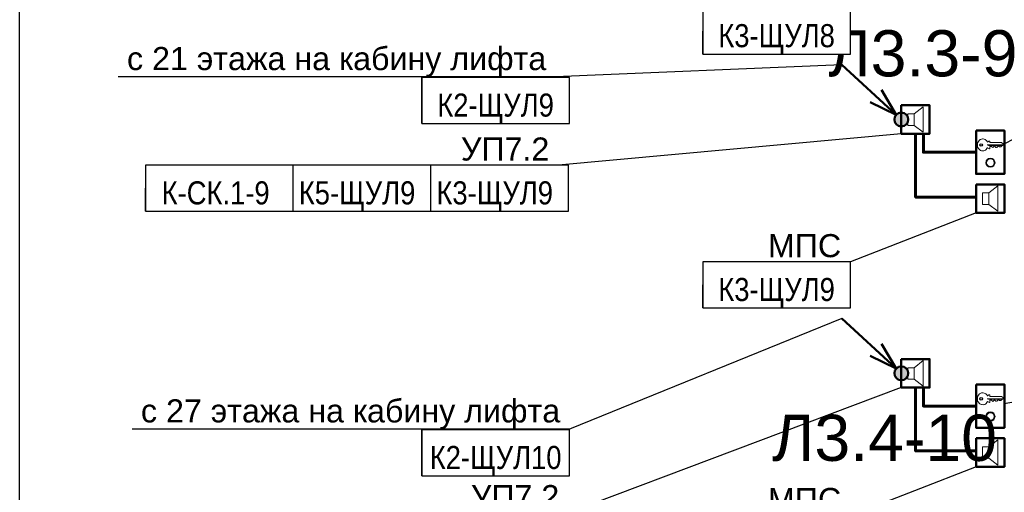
# Model space of a CAD drawing. Header units: millimetres. Extents: x -277772 to 277599, y -59564 to 282085.
# Tile 83 of 190: x -68009 to -57335, y 81270 to 86390. Entities that reach past the tile are written whole.
import ezdxf
from ezdxf import colors
from ezdxf.entities.mleader import LeaderData, LeaderLine
from ezdxf.enums import TextEntityAlignment as Align
from ezdxf.math import Vec2, Vec3

# ---------------------------------------------------------------- set-up
doc = ezdxf.new("R2018")
doc.units = ezdxf.units.MM
doc.set_wipeout_variables(frame=1)
doc.layers.add('UNPLOTTED', color=2, linetype='Continuous', plot=False)
for name, color, linetype, lineweight in [('КИП_выноска', 6, 'Continuous', 25), ('КИП_прибор', 140, 'Continuous', 50), ('КИП_трасса', 3, 'Continuous', 60)]:
    doc.layers.add(name, color=color, linetype=linetype, lineweight=lineweight)
doc.styles.add('CP.Text', font='arial.ttf')
doc.styles.add('GOST 2.304', font='arial.ttf', dxfattribs={"width": 0.85})
doc.linetypes.add('в трубе открыто', pattern='A,10,[133,ltypeshp.shx,S=0.75,R=0,X=-5,Y=2.5],-2.5,[130,ltypeshp.shx,S=2.5,R=-45,X=0,Y=0],-2.5', length=15)

# ---------------------------------------------------------------- blocks, each defined once
blk = doc.blocks.new('*U4')
at = {"color": 0}
blk.add_lwpolyline([(0, 410), (0, 0), (-569, 0), (-569, 410)], close=True, dxfattribs=at)
blk = doc.blocks.new('A$C5ef3676d')
blk.add_lwpolyline([(0, 470), (307, 470), (307, 0), (0, 0)], close=True)
at = {"lineweight": 18}
for points in [[(125, 345), (140, 356), (146, 356), (150, 353), (150, 339), (275, 339), (296, 324), (296, 320), (269, 294), (254, 294), (243, 305), (226, 288), (224, 288)], [(284, 309), (135, 309), (119, 315), (292, 315)], [(220, 288), (216, 288), (199, 303), (182, 286), (169, 298), (150, 298), (150, 275), (146, 273), (125, 284)]]:
    blk.add_lwpolyline(points, dxfattribs=at)
at = {"lineweight": 25}
blk.add_lwpolyline([(220, 288), (222, 292), (224, 288)], dxfattribs=at)
blk.add_circle((56, 314), 13.8, dxfattribs=at)
at = {"lineweight": 18}
for radius in [49.7, 41.3]:
    blk.add_circle((156, 122), radius, dxfattribs=at)
for points, knots in [([(15, 314), (15, 323), (16, 332), (23, 349), (28, 356), (37, 366), (41, 369), (50, 374), (54, 376), (59, 377)], [0, 0, 0, 0, 0.547336, 0.547336, 1.063434, 1.063434, 1.361474, 1.361474, 1.660846, 1.660846, 1.660846, 1.660846]), ([(59, 377), (66, 379), (72, 379), (86, 378), (93, 376), (104, 369), (109, 365), (118, 356), (122, 350), (125, 344)], [0, 0, 0, 0, 0.41198, 0.41198, 0.823657, 0.823657, 1.201793, 1.201793, 1.602028, 1.602028, 1.602028, 1.602028]), ([(59, 252), (53, 253), (46, 256), (35, 265), (30, 271), (22, 282), (19, 288), (16, 301), (15, 307), (15, 314)], [0, 0, 0, 0, 0.417934, 0.417934, 0.875269, 0.875269, 1.256039, 1.256039, 1.653364, 1.653364, 1.653364, 1.653364]), ([(125, 285), (121, 277), (116, 270), (104, 259), (98, 255), (86, 251), (81, 250), (70, 250), (65, 250), (59, 252)], [0, 0, 0, 0, 0.510094, 0.510094, 0.964236, 0.964236, 1.282131, 1.282131, 1.607848, 1.607848, 1.607848, 1.607848])]:
    blk.add_open_spline(points, degree=3, knots=knots, dxfattribs=at)
blk = doc.blocks.new('A$C449d8904')
blk.add_lwpolyline([(0, 309), (0, 0), (307, 0), (307, 309)], close=True)
at = {"lineweight": 18}
for points in [[(70, 216), (70, 91), (140, 91), (140, 216)], [(237, 17), (237, 292), (140, 216), (140, 91)]]:
    blk.add_lwpolyline(points, close=True, dxfattribs=at)
blk = doc.blocks.new('_None')
blk = doc.blocks.new('*U50')
at = {"lineweight": 50}
h = blk.add_hatch(color=256, dxfattribs=at)
h.dxf.hatch_style = 1
edge = h.paths.add_edge_path()
edge.add_arc((0, 0), 0.75, 137.3914, 497.3914)
for q in [(-6.44, 5.92), (-2.15, 3.2), (-3.37, 1.88)]:
    blk.add_line((-0.55, 0.51), q, dxfattribs=at)
blk.add_circle((0, 0), 0.75, dxfattribs=at)
blk = doc.blocks.new('*U59')
at = {"color": 0, "linetype": 'Continuous', "lineweight": 30, "ltscale": 75, "width": 0.85, "flags": 104}
blk.add_attdef('ПРИМЕЧАНИЕ_1', text='', height=2.5, dxfattribs=at).set_placement((8, 1.11), align=Align.BOTTOM_CENTER)
at = {"color": 0, "lineweight": 30, "width": 0.85, "flags": 104}
blk.add_attdef('ПРИМЕЧАНИЕ_2', text='', height=2.5, dxfattribs=at).set_placement((8, -10.03), align=Align.BOTTOM_CENTER)
at = {"color": 0, "lineweight": 30, "style": 'GOST 2.304', "width": 0.85}
for tag, p in [('ИМЯ_КАБЕЛЯ_2', (8, -10)), ('ИМЯ_КАБЕЛЯ_3', (8, -15)), ('ИМЯ_КАБЕЛЯ_4', (8, -20)), ('ИМЯ_КАБЕЛЯ_5', (8, -25)), ('ИМЯ_КАБЕЛЯ_6', (8, -30)), ('ИМЯ_КАБЕЛЯ_7', (8, -35)), ('ИМЯ_КАБЕЛЯ_8', (8, -40)), ('ИМЯ_КАБЕЛЯ_9', (8, -45))]:
    blk.add_attdef(tag, text='', height=2.5, dxfattribs=at).set_placement(p, align=Align.BOTTOM_CENTER)
at = {"linetype": 'Continuous'}
blk.add_wipeout([(0, 0), (16, 0), (16, -5), (0, -5)], dxfattribs=at)
at = {"color": 0}
blk.add_line((0, -5), (0, 0), dxfattribs=at)
at = {"color": 0, "linetype": 'Continuous'}
blk.add_lwpolyline([(0, -5), (16, -5), (16, 0), (0, 0)], close=True, dxfattribs=at)
at = {"color": 0, "lineweight": 30, "style": 'GOST 2.304', "width": 0.85}
blk.add_attdef('ИМЯ_КАБЕЛЯ_1', text='', height=2.5, dxfattribs=at).set_placement((8, -5), align=Align.BOTTOM_CENTER)
blk = doc.blocks.new('*U58')
at = {"color": 0, "linetype": 'Continuous', "lineweight": 30, "ltscale": 75, "width": 0.85, "flags": 104}
blk.add_attdef('ПРИМЕЧАНИЕ_1', text='', height=2.5, dxfattribs=at).set_placement((8, 3.61), align=Align.BOTTOM_CENTER)
at = {"color": 0, "lineweight": 30, "width": 0.85, "flags": 104}
blk.add_attdef('ПРИМЕЧАНИЕ_2', text='', height=2.5, dxfattribs=at).set_placement((8, -7.53), align=Align.BOTTOM_CENTER)
at = {"color": 0, "lineweight": 30, "style": 'GOST 2.304', "width": 0.85}
for tag, p in [('ИМЯ_КАБЕЛЯ_2', (8, -7.5)), ('ИМЯ_КАБЕЛЯ_3', (8, -12.5)), ('ИМЯ_КАБЕЛЯ_4', (8, -17.5)), ('ИМЯ_КАБЕЛЯ_5', (8, -22.5)), ('ИМЯ_КАБЕЛЯ_6', (8, -27.5)), ('ИМЯ_КАБЕЛЯ_7', (8, -32.5)), ('ИМЯ_КАБЕЛЯ_8', (8, -37.5)), ('ИМЯ_КАБЕЛЯ_9', (8, -42.5))]:
    blk.add_attdef(tag, text='', height=2.5, dxfattribs=at).set_placement(p, align=Align.BOTTOM_CENTER)
at = {"linetype": 'Continuous'}
blk.add_wipeout([(0, 2.5), (16, 2.5), (16, -2.5), (0, -2.5)], dxfattribs=at)
at = {"color": 0}
blk.add_line((0, -2.5), (0, 0), dxfattribs=at)
at = {"color": 0, "linetype": 'Continuous'}
blk.add_lwpolyline([(0, -2.5), (16, -2.5), (16, 2.5), (0, 2.5)], close=True, dxfattribs=at)
at = {"color": 0, "lineweight": 30, "style": 'GOST 2.304', "width": 0.85}
blk.add_attdef('ИМЯ_КАБЕЛЯ_1', text='', height=2.5, dxfattribs=at).set_placement((8, -2.5), align=Align.BOTTOM_CENTER)

msp = doc.modelspace()

# ---------------------------------------------------------------- linework, layer by layer
at = {"layer": 'КИП_трасса', "linetype": 'в трубе открыто', "ltscale": 100}
for points in [[(-58297, 85154), (-58297, 84469), (-57641, 84469)], [(-57641, 84954), (-58211, 84954), (-58211, 85154)], [(-58297, 82404), (-58297, 81719), (-57641, 81719)], [(-57641, 82204), (-58211, 82204), (-58211, 82404)]]:
    msp.add_lwpolyline(points, dxfattribs=at)

# ---------------------------------------------------------------- block references
at = {"layer": 'UNPLOTTED', "xscale": 100, "yscale": 100, "zscale": 100}
msp.add_blockref('*U4', (-11109, 55468), dxfattribs=at)
at = {"layer": 'КИП_выноска', "xscale": 100, "yscale": 100, "zscale": 100}
for p in [(-58451, 85309), (-58451, 82559)]:
    msp.add_blockref('*U50', p, dxfattribs=at)
at = {"layer": 'КИП_прибор'}
for name, p in [('A$C449d8904', (-58451, 85154)), ('A$C5ef3676d', (-57641, 84719)), ('A$C449d8904', (-57641, 84297)), ('A$C449d8904', (-58451, 82404)), ('A$C5ef3676d', (-57641, 81969)), ('A$C449d8904', (-57641, 81547))]:
    msp.add_blockref(name, p, dxfattribs=at)

# ---------------------------------------------------------------- texts
at = {"layer": 'UNPLOTTED', "style": 'CP.Text'}
for s, p in [('Л3.3-9', (-59242, 85776)), ('Л3.4-10', (-59852, 81610))]:
    msp.add_text(s, height=500, dxfattribs=at).set_placement(p)

# ---------------------------------------------------------------- next in the draw order: leaders
at = {"layer": 'КИП_выноска'}
ml = msp.add_multileader_mtext('Standard', dxfattribs=at)
ml.set_content('с 21 этажа на кабину лифта', color=256, style='CP.Text')
ml.set_leader_properties(color=256, linetype='ByLayer', lineweight=-1)
ml.set_arrow_properties(name='NONE')
ml.build(insert=Vec2(0, 0))
ml.multileader.update_dxf_attribs({"has_dogleg": 0, "text_left_attachment_type": 6, "text_right_attachment_type": 6, "dogleg_length": 0.5, "arrow_head_size": 300})
ctx = ml.context
ctx.base_point, ctx.char_height, ctx.arrow_head_size, ctx.landing_gap_size, ctx.plane_origin = Vec3(-66917, 85771), 250, 300, 100, Vec3(-64391, 82662)
ctx.left_attachment, ctx.right_attachment, ctx.text_align_type = 6, 6, 2
notes = []
notes.append((ctx, [(1, (1, 1, 0), (-62199, 85771), (-1, 0), 0.5, [(0, [(-59095, 85901)], 0, [])])]))
ctx.mtext.insert, ctx.mtext.width, ctx.mtext.alignment, ctx.mtext.flow_direction = Vec3(-62300, 86094), 4659.57, 3, 5
ctx.mtext.has_bg_fill, ctx.mtext.bg_color, ctx.mtext.bg_scale_factor, ctx.mtext.bg_transparency, ctx.mtext.use_window_bg_color = 1, -1027028792, 1.5, 0, 1
ml = msp.add_multileader_mtext('Standard', dxfattribs=at)
ml.set_content('ППП', color=256, style='CP.Text')
ml.set_leader_properties(color=256, linetype='ByLayer', lineweight=-1)
ml.set_arrow_properties(name='NONE')
ml.build(insert=Vec2(0, 0))
ml.multileader.update_dxf_attribs({"has_dogleg": 0, "text_left_attachment_type": 6, "text_right_attachment_type": 6, "dogleg_length": 0.5, "arrow_head_size": 300})
ctx = ml.context
ctx.base_point, ctx.char_height, ctx.arrow_head_size, ctx.landing_gap_size, ctx.plane_origin = Vec3(-56430, 85511), 250, 300, 100, Vec3(-61827, 80244)
ctx.left_attachment, ctx.right_attachment = 6, 6
notes.append((ctx, [(0, (1, 1, 0), (-56431, 85511), (1, 0), 0.5, [(0, [(-57345, 85042)], 0, [])])]))
ctx.mtext.insert, ctx.mtext.width, ctx.mtext.flow_direction = Vec3(-56330, 85811), 1055.69, 5
ctx.mtext.has_bg_fill, ctx.mtext.bg_color, ctx.mtext.bg_scale_factor, ctx.mtext.bg_transparency, ctx.mtext.use_window_bg_color = 1, -1027028792, 1.5, 0, 1
ml = msp.add_multileader_mtext('Standard', dxfattribs=at)
ml.set_content('УП7.2', color=256, style='CP.Text')
ml.set_leader_properties(color=256, linetype='ByLayer', lineweight=-1)
ml.set_arrow_properties(name='NONE')
ml.build(insert=Vec2(0, 0))
ml.multileader.update_dxf_attribs({"has_dogleg": 0, "text_left_attachment_type": 6, "text_right_attachment_type": 6, "dogleg_length": 0.5, "arrow_head_size": 300})
ctx = ml.context
ctx.base_point, ctx.char_height, ctx.arrow_head_size, ctx.landing_gap_size, ctx.plane_origin = Vec3(-63305, 84814), 250, 300, 100, Vec3(-61135, 82154)
ctx.left_attachment, ctx.right_attachment, ctx.text_align_type = 6, 6, 2
notes.append((ctx, [(1, (1, 1, 0), (-62166, 84814), (-1, 0), 0.5, [(0, [(-58451, 85154)], 0, [])])]))
ctx.mtext.insert, ctx.mtext.width, ctx.mtext.alignment, ctx.mtext.flow_direction = Vec3(-62267, 85114), 1055.69, 3, 5
ctx.mtext.has_bg_fill, ctx.mtext.bg_color, ctx.mtext.bg_scale_factor, ctx.mtext.bg_transparency, ctx.mtext.use_window_bg_color = 1, -1027028792, 1.5, 0, 1
ml = msp.add_multileader_mtext('Standard', dxfattribs=at)
ml.set_content('МПС', color=256, style='CP.Text')
ml.set_leader_properties(color=256, linetype='ByLayer', lineweight=-1)
ml.set_arrow_properties(name='NONE')
ml.build(insert=Vec2(0, 0))
ml.multileader.update_dxf_attribs({"has_dogleg": 0, "text_left_attachment_type": 6, "text_right_attachment_type": 6, "dogleg_length": 0.5, "arrow_head_size": 300})
ctx = ml.context
ctx.base_point, ctx.char_height, ctx.arrow_head_size, ctx.landing_gap_size, ctx.plane_origin = Vec3(-59957, 83767), 250, 300, 100, Vec3(-58079, 81107)
ctx.left_attachment, ctx.right_attachment, ctx.text_align_type = 6, 6, 2
notes.append((ctx, [(1, (1, 1, 0), (-59002, 83767), (-1, 0), 0.5, [(0, [(-57641, 84297)], 0, [])])]))
ctx.mtext.insert, ctx.mtext.width, ctx.mtext.alignment, ctx.mtext.flow_direction = Vec3(-59103, 84067), 1055.69, 3, 5
ctx.mtext.has_bg_fill, ctx.mtext.bg_color, ctx.mtext.bg_scale_factor, ctx.mtext.bg_transparency, ctx.mtext.use_window_bg_color = 1, -1027028792, 1.5, 0, 1
ml = msp.add_multileader_mtext('Standard', dxfattribs=at)
ml.set_content('ППП', color=256, style='CP.Text')
ml.set_leader_properties(color=256, linetype='ByLayer', lineweight=-1)
ml.set_arrow_properties(name='NONE')
ml.build(insert=Vec2(0, 0))
ml.multileader.update_dxf_attribs({"has_dogleg": 0, "text_left_attachment_type": 6, "text_right_attachment_type": 6, "dogleg_length": 0.5, "arrow_head_size": 300})
ctx = ml.context
ctx.base_point, ctx.char_height, ctx.arrow_head_size, ctx.landing_gap_size, ctx.plane_origin = Vec3(-56114, 82451), 250, 300, 100, Vec3(-61511, 77184)
ctx.left_attachment, ctx.right_attachment = 6, 6
notes.append((ctx, [(0, (1, 1, 0), (-56115, 82451), (1, 0), 0.5, [(0, [(-57335, 82232)], 0, [])])]))
ctx.mtext.insert, ctx.mtext.width, ctx.mtext.flow_direction = Vec3(-56014, 82751), 1055.69, 5
ctx.mtext.has_bg_fill, ctx.mtext.bg_color, ctx.mtext.bg_scale_factor, ctx.mtext.bg_transparency, ctx.mtext.use_window_bg_color = 1, -1027028792, 1.5, 0, 1
ml = msp.add_multileader_mtext('Standard', dxfattribs=at)
ml.set_content('УП7.2', color=256, style='CP.Text')
ml.set_leader_properties(color=256, linetype='ByLayer', lineweight=-1)
ml.set_arrow_properties(name='NONE')
ml.build(insert=Vec2(0, 0))
ml.multileader.update_dxf_attribs({"has_dogleg": 0, "text_left_attachment_type": 6, "text_right_attachment_type": 6, "dogleg_length": 0.5, "arrow_head_size": 300})
ctx = ml.context
ctx.base_point, ctx.char_height, ctx.arrow_head_size, ctx.landing_gap_size, ctx.plane_origin = Vec3(-63197, 81048), 250, 300, 100, Vec3(-61135, 78388)
ctx.left_attachment, ctx.right_attachment, ctx.text_align_type = 6, 6, 2
notes.append((ctx, [(1, (1, 1, 0), (-62058, 81048), (-1, 0), 0.5, [(0, [(-58451, 82404)], 0, [])])]))
ctx.mtext.insert, ctx.mtext.width, ctx.mtext.alignment, ctx.mtext.flow_direction = Vec3(-62159, 81348), 1055.69, 3, 5
ctx.mtext.has_bg_fill, ctx.mtext.bg_color, ctx.mtext.bg_scale_factor, ctx.mtext.bg_transparency, ctx.mtext.use_window_bg_color = 1, -1027028792, 1.5, 0, 1
for ctx, leaders in notes:
    for number, flags, end, landing, length, lines in leaders:
        leader = LeaderData()
        leader.index, (leader.has_last_leader_line, leader.has_dogleg_vector, leader.attachment_direction) = number, flags
        leader.last_leader_point, leader.dogleg_vector, leader.dogleg_length = Vec3(end), Vec3(landing), length
        for number, points, colour, breaks in lines:
            line = LeaderLine()
            line.index, line.vertices, line.color, line.breaks = number, Vec3.list(points), colors.encode_raw_color(colour), breaks
            leader.lines.append(line)
        ctx.leaders.append(leader)

# ---------------------------------------------------------------- next in the draw order: block references
ref = msp.add_blockref('*U58', (-60603, 86267), dxfattribs=dict(at, xscale=100, yscale=100, zscale=100))
lines = msp.add_mtext('\\W0.8500;', dxfattribs={"layer": '0', "color": 0, "linetype": 'Continuous', "lineweight": 30, "ltscale": 75, "insert": (-59803, 86628), "char_height": 2.5, "attachment_point": 1})
ref.add_attrib('ПРИМЕЧАНИЕ_1', '', (-59803, 86628), dxfattribs={"flags": 104}).embed_mtext(lines)
ref.add_attrib('ИМЯ_КАБЕЛЯ_1', 'К3-ЩУЛ8', dxfattribs={"layer": '0', "color": 0, "lineweight": 30, "height": 250, "style": 'GOST 2.304', "width": 0.85}).set_placement((-59803, 86017), align=Align.BOTTOM_CENTER)
lines = msp.add_mtext('\\W0.8500;', dxfattribs={"layer": '0', "color": 0, "lineweight": 30, "insert": (-59803, 85514), "char_height": 2.5, "attachment_point": 1})
ref.add_attrib('ПРИМЕЧАНИЕ_2', '', (-59803, 85514), dxfattribs={"flags": 104}).embed_mtext(lines)
ref = msp.add_blockref('*U58', (-63659, 84564), dxfattribs=dict(at, xscale=100, yscale=100, zscale=100))
lines = msp.add_mtext('\\W0.8500;', dxfattribs={"layer": '0', "color": 0, "linetype": 'Continuous', "lineweight": 30, "ltscale": 75, "insert": (-62859, 84925), "char_height": 2.5, "attachment_point": 1})
ref.add_attrib('ПРИМЕЧАНИЕ_1', '', (-62859, 84925), dxfattribs={"flags": 104}).embed_mtext(lines)
ref.add_attrib('ИМЯ_КАБЕЛЯ_1', 'К3-ЩУЛ9', dxfattribs={"layer": '0', "color": 0, "lineweight": 30, "height": 250, "style": 'GOST 2.304', "width": 0.85}).set_placement((-62859, 84314), align=Align.BOTTOM_CENTER)
lines = msp.add_mtext('\\W0.8500;', dxfattribs={"layer": '0', "color": 0, "lineweight": 30, "insert": (-62859, 83811), "char_height": 2.5, "attachment_point": 1})
ref.add_attrib('ПРИМЕЧАНИЕ_2', '', (-62859, 83811), dxfattribs={"flags": 104}).embed_mtext(lines)

# ---------------------------------------------------------------- next in the draw order: leaders
ml = msp.add_multileader_mtext('Standard', dxfattribs=at)
ml.set_content('МПС', color=256, style='CP.Text')
ml.set_leader_properties(color=256, linetype='ByLayer', lineweight=-1)
ml.set_arrow_properties(name='NONE')
ml.build(insert=Vec2(0, 0))
ml.multileader.update_dxf_attribs({"has_dogleg": 0, "text_left_attachment_type": 6, "text_right_attachment_type": 6, "dogleg_length": 0.5, "arrow_head_size": 300})
ctx = ml.context
ctx.base_point, ctx.char_height, ctx.arrow_head_size, ctx.landing_gap_size, ctx.plane_origin = Vec3(-59957, 81017), 250, 300, 100, Vec3(-58079, 78357)
ctx.left_attachment, ctx.right_attachment, ctx.text_align_type = 6, 6, 2
notes = []
notes.append((ctx, [(1, (1, 1, 0), (-59002, 81017), (-1, 0), 0.5, [(0, [(-57641, 81547)], 0, [])])]))
ctx.mtext.insert, ctx.mtext.width, ctx.mtext.alignment, ctx.mtext.flow_direction = Vec3(-59103, 81317), 1055.69, 3, 5
ctx.mtext.has_bg_fill, ctx.mtext.bg_color, ctx.mtext.bg_scale_factor, ctx.mtext.bg_transparency, ctx.mtext.use_window_bg_color = 1, -1027028792, 1.5, 0, 1
for ctx, leaders in notes:
    for number, flags, end, landing, length, lines in leaders:
        leader = LeaderData()
        leader.index, (leader.has_last_leader_line, leader.has_dogleg_vector, leader.attachment_direction) = number, flags
        leader.last_leader_point, leader.dogleg_vector, leader.dogleg_length = Vec3(end), Vec3(landing), length
        for number, points, colour, breaks in lines:
            line = LeaderLine()
            line.index, line.vertices, line.color, line.breaks = number, Vec3.list(points), colors.encode_raw_color(colour), breaks
            leader.lines.append(line)
        ctx.leaders.append(leader)

# ---------------------------------------------------------------- next in the draw order: block references
ref = msp.add_blockref('*U58', (-65151, 84564), dxfattribs=dict(at, xscale=100, yscale=100, zscale=100))
lines = msp.add_mtext('\\W0.8500;', dxfattribs={"layer": '0', "color": 0, "linetype": 'Continuous', "lineweight": 30, "ltscale": 75, "insert": (-64351, 84925), "char_height": 2.5, "attachment_point": 1})
ref.add_attrib('ПРИМЕЧАНИЕ_1', '', (-64351, 84925), dxfattribs={"flags": 104}).embed_mtext(lines)
ref.add_attrib('ИМЯ_КАБЕЛЯ_1', 'К5-ЩУЛ9', dxfattribs={"layer": '0', "color": 0, "lineweight": 30, "height": 250, "style": 'GOST 2.304', "width": 0.85}).set_placement((-64351, 84314), align=Align.BOTTOM_CENTER)
lines = msp.add_mtext('\\W0.8500;', dxfattribs={"layer": '0', "color": 0, "lineweight": 30, "insert": (-64351, 83811), "char_height": 2.5, "attachment_point": 1})
ref.add_attrib('ПРИМЕЧАНИЕ_2', '', (-64351, 83811), dxfattribs={"flags": 104}).embed_mtext(lines)

# ---------------------------------------------------------------- next in the draw order: leaders
ml = msp.add_multileader_mtext('Standard', dxfattribs=at)
ml.set_content('с 27 этажа на кабину лифта', color=256, style='CP.Text')
ml.set_leader_properties(color=256, linetype='ByLayer', lineweight=-1)
ml.set_arrow_properties(name='NONE')
ml.build(insert=Vec2(0, 0))
ml.multileader.update_dxf_attribs({"has_dogleg": 0, "text_left_attachment_type": 6, "text_right_attachment_type": 6, "dogleg_length": 0.5, "arrow_head_size": 300})
ctx = ml.context
ctx.base_point, ctx.char_height, ctx.arrow_head_size, ctx.landing_gap_size, ctx.plane_origin = Vec3(-66767, 81953), 250, 300, 100, Vec3(-64391, 78845)
ctx.left_attachment, ctx.right_attachment, ctx.text_align_type = 6, 6, 2
notes = []
notes.append((ctx, [(1, (1, 1, 0), (-62049, 81953), (-1, 0), 0.5, [(0, [(-59095, 83151)], 0, [])])]))
ctx.mtext.insert, ctx.mtext.width, ctx.mtext.alignment, ctx.mtext.flow_direction = Vec3(-62149, 82277), 4659.57, 3, 5
ctx.mtext.has_bg_fill, ctx.mtext.bg_color, ctx.mtext.bg_scale_factor, ctx.mtext.bg_transparency, ctx.mtext.use_window_bg_color = 1, -1027028792, 1.5, 0, 1
for ctx, leaders in notes:
    for number, flags, end, landing, length, lines in leaders:
        leader = LeaderData()
        leader.index, (leader.has_last_leader_line, leader.has_dogleg_vector, leader.attachment_direction) = number, flags
        leader.last_leader_point, leader.dogleg_vector, leader.dogleg_length = Vec3(end), Vec3(landing), length
        for number, points, colour, breaks in lines:
            line = LeaderLine()
            line.index, line.vertices, line.color, line.breaks = number, Vec3.list(points), colors.encode_raw_color(colour), breaks
            leader.lines.append(line)
        ctx.leaders.append(leader)

# ---------------------------------------------------------------- next in the draw order: block references
ref = msp.add_blockref('*U59', (-63649, 85765), dxfattribs=dict(at, xscale=100, yscale=100, zscale=100))
lines = msp.add_mtext('\\W0.8500;', dxfattribs={"layer": '0', "color": 0, "linetype": 'Continuous', "lineweight": 30, "ltscale": 75, "insert": (-62849, 85876), "char_height": 2.5, "attachment_point": 1})
ref.add_attrib('ПРИМЕЧАНИЕ_1', '', (-62849, 85876), dxfattribs={"flags": 104}).embed_mtext(lines)
ref.add_attrib('ИМЯ_КАБЕЛЯ_1', 'К2-ЩУЛ9', dxfattribs={"layer": '0', "color": 0, "lineweight": 30, "height": 250, "style": 'GOST 2.304', "width": 0.85}).set_placement((-62849, 85265), align=Align.BOTTOM_CENTER)
lines = msp.add_mtext('\\W0.8500;', dxfattribs={"layer": '0', "color": 0, "lineweight": 30, "insert": (-62849, 84762), "char_height": 2.5, "attachment_point": 1})
ref.add_attrib('ПРИМЕЧАНИЕ_2', '', (-62849, 84762), dxfattribs={"flags": 104}).embed_mtext(lines)
ref = msp.add_blockref('*U58', (-66643, 84564), dxfattribs=dict(at, xscale=100, yscale=100, zscale=100))
lines = msp.add_mtext('\\W0.8500;', dxfattribs={"layer": '0', "color": 0, "linetype": 'Continuous', "lineweight": 30, "ltscale": 75, "insert": (-65843, 84925), "char_height": 2.5, "attachment_point": 1})
ref.add_attrib('ПРИМЕЧАНИЕ_1', '', (-65843, 84925), dxfattribs={"flags": 104}).embed_mtext(lines)
ref.add_attrib('ИМЯ_КАБЕЛЯ_1', 'К-СК.1-9 ', dxfattribs={"layer": '0', "color": 0, "lineweight": 30, "height": 250, "style": 'GOST 2.304', "width": 0.85}).set_placement((-65843, 84314), align=Align.BOTTOM_CENTER)
lines = msp.add_mtext('\\W0.8500;', dxfattribs={"layer": '0', "color": 0, "lineweight": 30, "insert": (-65843, 83811), "char_height": 2.5, "attachment_point": 1})
ref.add_attrib('ПРИМЕЧАНИЕ_2', '', (-65843, 83811), dxfattribs={"flags": 104}).embed_mtext(lines)
ref = msp.add_blockref('*U58', (-60603, 83517), dxfattribs=dict(at, xscale=100, yscale=100, zscale=100))
lines = msp.add_mtext('\\W0.8500;', dxfattribs={"layer": '0', "color": 0, "linetype": 'Continuous', "lineweight": 30, "ltscale": 75, "insert": (-59803, 83878), "char_height": 2.5, "attachment_point": 1})
ref.add_attrib('ПРИМЕЧАНИЕ_1', '', (-59803, 83878), dxfattribs={"flags": 104}).embed_mtext(lines)
ref.add_attrib('ИМЯ_КАБЕЛЯ_1', 'К3-ЩУЛ9', dxfattribs={"layer": '0', "color": 0, "lineweight": 30, "height": 250, "style": 'GOST 2.304', "width": 0.85}).set_placement((-59803, 83267), align=Align.BOTTOM_CENTER)
lines = msp.add_mtext('\\W0.8500;', dxfattribs={"layer": '0', "color": 0, "lineweight": 30, "insert": (-59803, 82764), "char_height": 2.5, "attachment_point": 1})
ref.add_attrib('ПРИМЕЧАНИЕ_2', '', (-59803, 82764), dxfattribs={"flags": 104}).embed_mtext(lines)
ref = msp.add_blockref('*U59', (-63649, 81947), dxfattribs=dict(at, xscale=100, yscale=100, zscale=100))
lines = msp.add_mtext('\\W0.8500;', dxfattribs={"layer": '0', "color": 0, "linetype": 'Continuous', "lineweight": 30, "ltscale": 75, "insert": (-62849, 82059), "char_height": 2.5, "attachment_point": 1})
ref.add_attrib('ПРИМЕЧАНИЕ_1', '', (-62849, 82059), dxfattribs={"flags": 104}).embed_mtext(lines)
ref.add_attrib('ИМЯ_КАБЕЛЯ_1', 'К2-ЩУЛ10', dxfattribs={"layer": '0', "color": 0, "lineweight": 30, "height": 250, "style": 'GOST 2.304', "width": 0.85}).set_placement((-62849, 81447), align=Align.BOTTOM_CENTER)
lines = msp.add_mtext('\\W0.8500;', dxfattribs={"layer": '0', "color": 0, "lineweight": 30, "insert": (-62849, 80944), "char_height": 2.5, "attachment_point": 1})
ref.add_attrib('ПРИМЕЧАНИЕ_2', '', (-62849, 80944), dxfattribs={"flags": 104}).embed_mtext(lines)

doc.saveas('drawing.dxf')
